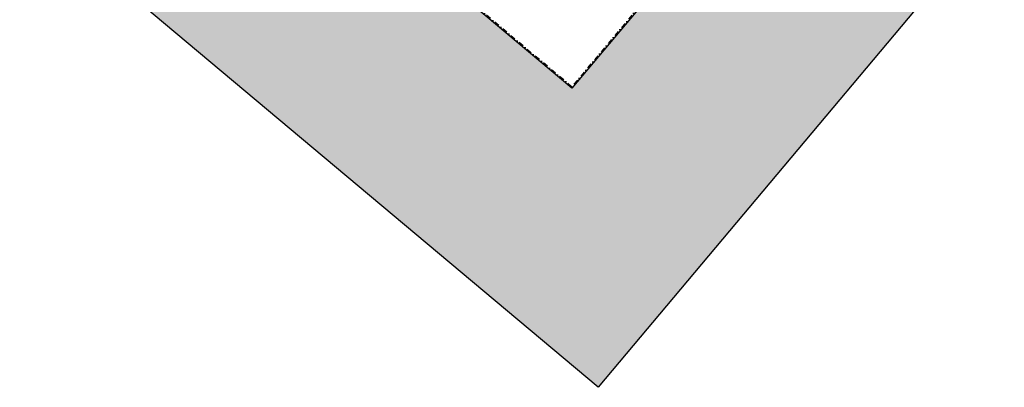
# Model space of a CAD drawing. Header units: millimetres. Extents: x 834092093 to 834533152, y 817697553 to 818073953.
# Tile 2 of 19: x 834191500 to 834284392, y 817788377 to 817823098. Entities that reach past the tile are written whole.
import ezdxf

# ---------------------------------------------------------------- set-up
doc = ezdxf.new("R2010")
doc.units = ezdxf.units.MM
doc.header["$LTSCALE"] = 1000
doc.header["$MEASUREMENT"] = 0
doc.linetypes.add('DASHDOT', pattern=[1, 0.5, -0.25, 0, -0.25])
for name, color, linetype in [('VPA023_Grid-H', 7, 'DASHDOT'), ('VPA060_Hatch', 253, 'Continuous'), ('VPA802_Contour', 7, 'Continuous')]:
    doc.layers.add(name, color=color, linetype=linetype)

msp = doc.modelspace()

# ---------------------------------------------------------------- hatches: boundary and pattern name
at = {"layer": 'VPA060_Hatch', "ltscale": 500}
h = msp.add_hatch(dxfattribs=at)
h.set_pattern_fill('EARTH', color=256, scale=2000, angle=45, style=0)
h.set_pattern_definition([(95, (834290812.4, 817871655.84), (-541.6752, 454.5195), [500, -500]), (95, (834290625.6, 817871639.5), (-541.6752, 454.5195), [500, -500]), (95, (834290438.8, 817871623.16), (-541.6752, 454.5195), [500, -500]), (185, (834290371.1, 817871679.97), (-454.5195, -541.6752), [500, -500]), (185, (834290354.76, 817871866.76), (-454.5195, -541.6752), [500, -500]), (185, (834290338.4, 817872053.54), (-454.5195, -541.6752), [500, -500])])
h.paths.add_polyline_path([(834301815, 817885919), (834301815, 817885919), (834288879, 817870503), (834288879, 817870503), (834243604, 817816624), (834120302, 817920087), (834225735, 818045738), (834349037, 817942275)], flags=16)
h.paths.add_polyline_path([(834092093, 817917584), (834223302, 818073953), (834377285, 817944746), (834246076, 817788377)])

# ---------------------------------------------------------------- linework, layer by layer
at = {"layer": 'VPA023_Grid-H'}
msp.add_lwpolyline([(834120481, 817920068), (834225786, 818045565), (834348897, 817942262), (834243592, 817816765)], close=True, dxfattribs=at)
at = {"layer": 'VPA802_Contour', "color": 3}
msp.add_lwpolyline([(834092093, 817917584), (834223302, 818073953), (834377285, 817944746), (834246076, 817788377)], close=True, dxfattribs=at)
msp.add_lwpolyline([(834301815, 817885919), (834301815, 817885919), (834288879, 817870503), (834288879, 817870503), (834243604, 817816624), (834120302, 817920087), (834225735, 818045738), (834349037, 817942275), (834301815, 817885919)], dxfattribs=at)

doc.saveas('drawing.dxf')
